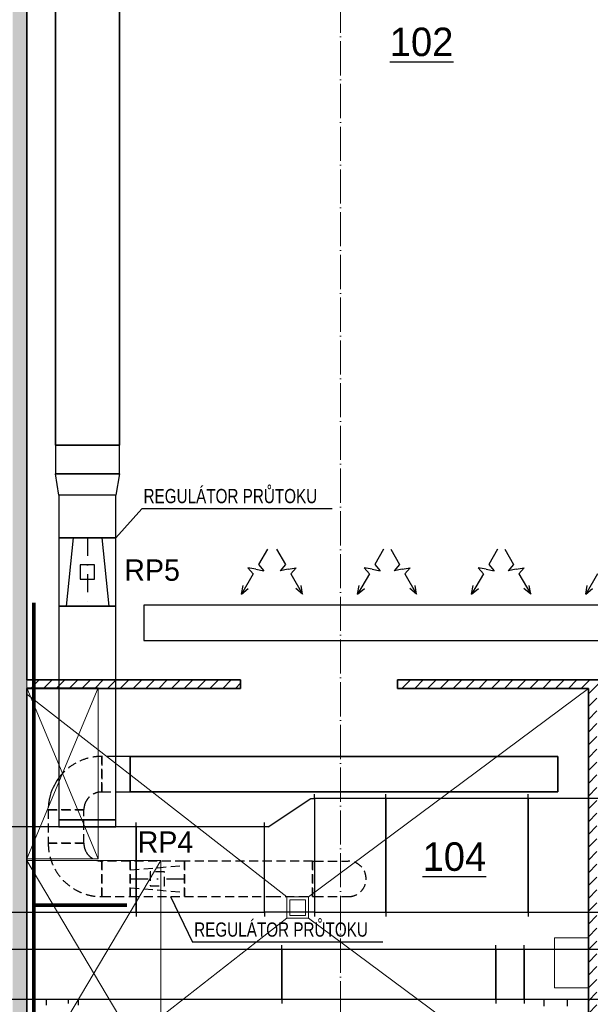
# Model space of a CAD drawing. Header units: millimetres. Extents: x -21108 to 360233, y 566 to 551167.
# Tile 31 of 38: x 173241 to 177244, y 272511 to 279426. Entities that reach past the tile are written whole.
import ezdxf

# ---------------------------------------------------------------- set-up
doc = ezdxf.new("R2010")
doc.units = ezdxf.units.MM
doc.header["$LTSCALE"] = 10
for name, pattern in [('ACAD_ISO04W100', [30, 24, -3, 0, -3]), ('DASHDOT', [25.4, 12.7, -6.35, 0, -6.35]), ('DASHED', [19.05, 12.7, -6.35]), ('ČÁRKOVANÁ', [0.75, 0.5, -0.25])]:
    doc.linetypes.add(name, pattern=pattern)
doc.layers.add('MaR', color=1, linetype='Continuous')
doc.layers.add('VZT - popis m', color=253, linetype='Continuous')
for name, color, linetype, lineweight in [('NS_tenka', 253, 'Continuous', 9), ('NS_tlusta', 253, 'Continuous', 15), ('NS_velmi_tlusta', 253, 'Continuous', 35), ('srafy', 253, 'Continuous', 9), ('tlusta', 253, 'Continuous', 15), ('VZT Privod', 7, 'Continuous', 35)]:
    doc.layers.add(name, color=color, linetype=linetype, lineweight=lineweight)
doc.layers.add('zarizovaci predmety', color=253, linetype='Continuous', lineweight=9, transparency=0.3)
doc.styles.add('laplan bold', font='txt', dxfattribs={"height": 2})
doc.styles.get("Standard").update_dxf_attribs({"font": 'ic-simplex.shx', "width": 0.8})
pattern_1 = [(45, (296868.58, 241215.705), (-44.90128, 44.90128), [])]

msp = doc.modelspace()

# ---------------------------------------------------------------- hatches: boundary and pattern name
at = {"layer": 'NS_tenka', "transparency": 33554610}
h = msp.add_hatch(dxfattribs=at)
h.set_pattern_fill('ANSI31', color=8, scale=20)
h.set_pattern_definition(pattern_1)
h.paths.add_polyline_path([(174791.399, 274730.417), (174791.399, 274790.417), (174791.399, 274790.417), (173291.399, 274790.417), (173291.399, 274730.417), (173291.399, 274730.417)])
h = msp.add_hatch(dxfattribs=at)
h.set_pattern_fill('ANSI31', color=8, scale=20)
h.set_pattern_definition(pattern_1)
h.paths.add_polyline_path([(177291.399, 271825.417), (177191.399, 271825.417), (177191.399, 271690.417), (177291.399, 271690.417)])
h.paths.add_polyline_path([(177291.399, 271825.417), (177291.399, 274730.417), (178241.399, 274730.417), (178241.399, 274790.417), (175891.399, 274790.417), (175891.399, 274730.417), (177231.399, 274730.417), (177231.399, 271825.417)])
at = {"layer": 'srafy', "transparency": 33554610}
h = msp.add_hatch(dxfattribs=at)
h.set_pattern_fill('CEMENT_POTER', color=8, scale=30)
h.set_pattern_definition([(45, (296868.577, 241215.705), (-42.426407, 42.426407), []), (45, (296896.86, 241215.705), (-42.426407, 42.426407), [0, -30]), (45, (296925.145, 241215.705), (-42.426407, 42.426407), [0, -30])])
h.paths.add_polyline_path([(173291.399, 271690.417), (173291.399, 282841.661), (173191.399, 282845.233), (173191.399, 280152.429), (173191.399, 280102.429), (173191.399, 271690.417)])

# ---------------------------------------------------------------- linework, layer by layer
at = {"color": 0, "linetype": 'ByBlock', "lineweight": -2}
for p, q in [((173491.399, 276437.551), (173491.399, 276237.551)), ((173941.399, 276237.551), (173941.399, 276437.551)), ((173516.399, 276087.551), (173491.399, 276237.551)), ((173941.399, 276237.551), (173491.399, 276237.551)), ((173491.399, 276237.551), (173491.399, 276237.551)), ((173491.399, 276237.551), (173941.399, 276237.551)), ((173941.399, 276237.551), (173916.399, 276087.551)), ((173941.399, 276237.551), (173941.399, 276237.551)), ((173516.399, 276087.551), (173516.399, 275787.551)), ((173916.399, 276087.551), (173516.399, 276087.551)), ((173916.399, 276087.551), (173516.399, 276087.551)), ((173516.399, 276087.551), (173516.399, 276087.551)), ((173916.399, 275787.551), (173916.399, 276087.551)), ((173916.399, 276087.551), (173916.399, 276087.551)), ((174979.066, 275707.09), (174916.766, 275599.183)), ((175044.066, 275707.09), (175106.366, 275599.183)), ((175794.066, 275707.09), (175731.766, 275599.183)), ((175844.066, 275707.09), (175906.366, 275599.183)), ((176594.066, 275707.09), (176531.766, 275599.183)), ((176644.066, 275707.09), (176706.366, 275599.183)), ((174842.248, 275577.915), (174879.647, 275534.892)), ((174898.207, 275567.038), (174842.248, 275577.915)), ((174898.207, 275567.038), (174954.165, 275556.16)), ((174916.766, 275599.183), (174954.165, 275556.16)), ((175106.366, 275599.183), (175068.967, 275556.16)), ((175124.925, 275567.038), (175068.967, 275556.16)), ((175124.925, 275567.038), (175180.884, 275577.915)), ((175180.884, 275577.915), (175143.484, 275534.892)), ((175657.248, 275577.915), (175694.647, 275534.892)), ((175713.207, 275567.038), (175657.248, 275577.915)), ((175713.207, 275567.038), (175769.165, 275556.16)), ((175731.766, 275599.183), (175769.165, 275556.16)), ((175906.366, 275599.183), (175868.967, 275556.16)), ((175924.925, 275567.038), (175868.967, 275556.16)), ((175924.925, 275567.038), (175980.884, 275577.915)), ((175980.884, 275577.915), (175943.484, 275534.892)), ((176457.248, 275577.915), (176494.647, 275534.892)), ((176513.207, 275567.038), (176457.248, 275577.915)), ((176513.207, 275567.038), (176569.165, 275556.16)), ((176531.766, 275599.183), (176569.165, 275556.16)), ((176706.366, 275599.183), (176668.967, 275556.16)), ((176724.925, 275567.038), (176668.967, 275556.16)), ((176724.925, 275567.038), (176780.884, 275577.915)), ((176780.884, 275577.915), (176743.484, 275534.892)), ((174879.647, 275534.892), (174797.047, 275391.825)), ((175143.484, 275534.892), (175226.084, 275391.825)), ((175694.647, 275534.892), (175612.047, 275391.825)), ((175943.484, 275534.892), (176026.084, 275391.825)), ((176494.647, 275534.892), (176412.047, 275391.825)), ((176743.484, 275534.892), (176826.084, 275391.825)), ((177294.647, 275534.892), (177212.047, 275391.825)), ((174797.047, 275391.825), (174808.011, 275453.532)), ((174797.047, 275391.825), (174845.006, 275432.173)), ((175226.084, 275391.825), (175178.126, 275432.173)), ((175226.084, 275391.825), (175215.121, 275453.532)), ((175612.047, 275391.825), (175623.011, 275453.532)), ((175612.047, 275391.825), (175660.006, 275432.173)), ((176026.084, 275391.825), (175978.126, 275432.173)), ((176026.084, 275391.825), (176015.121, 275453.532)), ((176412.047, 275391.825), (176423.011, 275453.532)), ((176412.047, 275391.825), (176460.006, 275432.173)), ((176826.084, 275391.825), (176778.126, 275432.173)), ((176826.084, 275391.825), (176815.121, 275453.532)), ((177212.047, 275391.825), (177223.011, 275453.532)), ((177212.047, 275391.825), (177260.006, 275432.173)), ((173516.399, 275307.551), (173516.399, 273807.551)), ((173916.399, 273807.551), (173916.399, 275307.551)), ((174112.489, 275315.417), (174112.489, 275065.417)), ((175862.489, 275315.417), (174112.489, 275315.417)), ((178462.489, 275315.417), (175862.489, 275315.417)), ((174112.489, 275065.417), (175862.489, 275065.417)), ((175862.489, 275065.417), (178462.489, 275065.417)), ((175308.846, 273957.551), (175308.846, 273987.551)), ((175308.846, 273957.551), (175308.846, 273987.551)), ((175808.846, 273957.551), (175808.846, 273987.551)), ((175808.846, 273957.551), (175808.846, 273987.551)), ((176808.846, 273957.551), (176808.846, 273987.551)), ((176808.846, 273957.551), (176808.846, 273987.551)), ((174983.846, 273757.551), (175283.846, 273957.551)), ((175283.846, 273957.551), (175308.846, 273957.551)), ((175308.846, 273957.551), (175308.846, 273157.551)), ((175808.846, 273957.551), (175308.846, 273957.551)), ((175308.846, 273957.551), (175308.846, 273957.551)), ((175308.846, 273957.551), (175308.846, 273157.551)), ((175808.846, 273957.551), (175808.846, 273157.551)), ((176808.846, 273957.551), (175808.846, 273957.551)), ((175808.846, 273157.551), (175808.846, 273957.551)), ((176808.846, 273957.551), (176808.846, 273157.551)), ((178308.846, 273957.551), (176808.846, 273957.551)), ((176808.846, 273157.551), (176808.846, 273957.551)), ((173916.399, 273807.551), (173516.399, 273807.551)), ((173516.399, 273807.551), (173916.399, 273807.551)), ((173916.399, 273757.551), (173916.399, 273807.551)), ((174958.846, 273757.551), (174958.846, 273787.551)), ((173516.399, 273757.551), (173916.399, 273757.551)), ((174983.846, 273757.551), (174958.846, 273757.551)), ((174958.846, 273757.551), (174958.846, 273757.551)), ((174958.846, 273157.551), (174958.846, 273757.551)), ((174958.846, 273157.551), (174958.846, 273127.551)), ((174958.846, 273157.551), (174958.846, 273157.551)), ((175308.846, 273157.551), (174958.846, 273157.551)), ((175308.846, 273157.551), (175808.846, 273157.551)), ((175308.846, 273157.551), (175308.846, 273127.551)), ((175308.846, 273157.551), (175308.846, 273157.551)), ((175308.846, 273157.551), (175308.846, 273127.551)), ((175808.846, 273157.551), (176808.846, 273157.551)), ((175808.846, 273157.551), (175808.846, 273127.551)), ((175808.846, 273157.551), (175808.846, 273127.551)), ((176808.846, 273157.551), (178308.846, 273157.551)), ((176808.846, 273157.551), (176808.846, 273127.551)), ((176808.846, 273157.551), (176808.846, 273127.551)), ((176580.565, 272897.551), (176580.565, 272927.551)), ((176580.565, 272897.551), (176580.565, 272547.551)), ((176580.565, 272897.551), (176580.565, 272897.551)), ((176780.565, 272897.551), (176580.565, 272897.551)), ((176780.565, 272897.551), (176780.565, 272927.551)), ((176780.565, 272547.551), (176780.565, 272897.551)), ((176780.565, 272897.551), (176780.565, 272897.551)), ((173428.899, 272505.417), (173428.899, 272547.551)), ((173653.899, 272505.417), (173653.899, 272547.551)), ((176580.565, 272547.551), (176580.565, 272517.551)), ((176580.565, 272547.551), (176580.565, 272547.551)), ((176580.565, 272547.551), (176780.565, 272547.551)), ((176780.565, 272547.551), (176780.565, 272547.551)), ((176780.565, 272547.551), (176780.565, 272517.551)), ((176921.781, 272547.551), (177081.781, 272547.551)), ((176921.781, 272497.551), (176921.781, 272547.551)), ((177081.781, 272547.551), (177081.781, 272497.551))]:
    msp.add_line(p, q, dxfattribs=at)
at = {"color": 7, "linetype": 'ByBlock', "lineweight": -2}
msp.add_line((173941.399, 276437.551), (173491.399, 276437.551), dxfattribs=at)
at = {"color": 1, "linetype": 'ByBlock', "lineweight": -2}
for p, q in [((173516.399, 275787.551), (173516.399, 275307.551)), ((173916.399, 275787.551), (173516.399, 275787.551)), ((173516.399, 275787.551), (173916.399, 275787.551)), ((173616.399, 275787.551), (173566.399, 275307.551)), ((173816.399, 275787.551), (173866.399, 275307.551)), ((173916.399, 275307.551), (173916.399, 275787.551)), ((173516.399, 275307.551), (173916.399, 275307.551)), ((173916.399, 275307.551), (173516.399, 275307.551))]:
    msp.add_line(p, q, dxfattribs=at)
at = {"color": 1, "linetype": 'DASHDOT', "lineweight": 25}
for p, q in [((173716.399, 275787.551), (173716.399, 275307.551)), ((174016.492, 273392.551), (174396.492, 273392.551))]:
    msp.add_line(p, q, dxfattribs=at)
at = {"color": 1, "linetype": 'ČÁRKOVANÁ', "lineweight": 25, "ltscale": 0.5}
for p, q in [((173766.399, 275597.551), (173666.399, 275597.551)), ((173666.399, 275597.551), (173666.399, 275497.551)), ((173766.399, 275497.551), (173766.399, 275597.551)), ((173666.399, 275497.551), (173766.399, 275497.551))]:
    msp.add_line(p, q, dxfattribs=at)
at = {"linetype": 'DASHED', "lineweight": -2, "ltscale": 0.5}
for p, q in [((173916.399, 274252.551), (173816.492, 274252.551)), ((173816.492, 274252.551), (173816.492, 274007.551)), ((173816.492, 274007.551), (173816.492, 274252.551)), ((173816.492, 274252.551), (173816.492, 274252.551)), ((173816.492, 274007.551), (173816.492, 274002.551)), ((173816.492, 274002.551), (173816.492, 274007.551)), ((173816.492, 274002.551), (173916.399, 274002.551)), ((173816.492, 274002.551), (173816.492, 274002.551)), ((173441.492, 273877.551), (173441.492, 273642.551)), ((173691.492, 273877.551), (173441.492, 273877.551)), ((173441.492, 273877.551), (173691.492, 273877.551)), ((173441.492, 273877.551), (173441.492, 273877.551)), ((173691.492, 273642.551), (173691.492, 273877.551)), ((173691.492, 273877.551), (173691.492, 273877.551)), ((173691.492, 273642.551), (173441.492, 273642.551)), ((173441.492, 273642.551), (173691.492, 273642.551)), ((173691.492, 273642.551), (173691.492, 273642.551)), ((173816.492, 273267.551), (173816.492, 273517.551)), ((173816.492, 273517.551), (173816.492, 273517.551)), ((173816.492, 273517.551), (173816.492, 273267.551)), ((174016.492, 273517.551), (173816.492, 273517.551)), ((175008.846, 273517.551), (174396.492, 273517.551)), ((175296.492, 273517.551), (175008.846, 273517.551)), ((175296.492, 273517.551), (175308.846, 273517.551)), ((175296.492, 273267.551), (175296.492, 273517.551)), ((175296.492, 273517.551), (175296.492, 273267.551)), ((175308.846, 273517.551), (175546.492, 273517.551)), ((173816.492, 273267.551), (173816.492, 273267.551)), ((173816.492, 273267.551), (174016.492, 273267.551)), ((174396.492, 273267.551), (175008.846, 273267.551)), ((175008.846, 273267.551), (175296.492, 273267.551)), ((175296.492, 273267.551), (175308.846, 273267.551)), ((175308.846, 273267.551), (175546.492, 273267.551))]:
    msp.add_line(p, q, dxfattribs=at)
at = {"linetype": 'ByBlock', "lineweight": -2}
for p, q in [((174016.492, 274252.551), (173916.399, 274252.551)), ((174016.492, 274002.551), (174016.492, 274252.551)), ((173916.399, 274002.551), (174016.492, 274002.551)), ((173516.399, 273807.551), (173516.399, 273757.551))]:
    msp.add_line(p, q, dxfattribs=at)
at = {"linetype": 'DASHDOT', "lineweight": 25}
for p, q in [((173816.492, 274127.551), (173816.492, 274127.551)), ((173566.492, 273877.551), (173566.492, 273877.551)), ((173816.492, 273392.551), (173816.492, 273392.551)), ((175296.492, 273392.551), (175296.492, 273392.551))]:
    msp.add_line(p, q, dxfattribs=at)
at = {"color": 0, "linetype": 'ByBlock'}
for p, q in [((174058.846, 273757.551), (174058.846, 273787.551)), ((174058.846, 273757.551), (174058.846, 273787.551)), ((174958.846, 273757.551), (174958.846, 273787.551)), ((174058.846, 273757.551), (173058.846, 273757.551)), ((174058.846, 273757.551), (174058.846, 273157.551)), ((174958.846, 273757.551), (174058.846, 273757.551)), ((174058.846, 273157.551), (174058.846, 273757.551)), ((174958.846, 273157.551), (174958.846, 273757.551)), ((173058.846, 273157.551), (174058.846, 273157.551)), ((174058.846, 273157.551), (174958.846, 273157.551)), ((174058.846, 273157.551), (174058.846, 273127.551)), ((174058.846, 273157.551), (174058.846, 273127.551)), ((174958.846, 273157.551), (174958.846, 273127.551)), ((173580.565, 272897.551), (172180.565, 272897.551)), ((175080.565, 272897.551), (173580.565, 272897.551)), ((175080.565, 272897.551), (175080.565, 272927.551)), ((175080.565, 272897.551), (175080.565, 272927.551)), ((175080.565, 272897.551), (175080.565, 272547.551)), ((176580.565, 272897.551), (175080.565, 272897.551)), ((175080.565, 272547.551), (175080.565, 272897.551)), ((176580.565, 272897.551), (176580.565, 272927.551)), ((176580.565, 272547.551), (176580.565, 272897.551)), ((176780.565, 272897.551), (176780.565, 272927.551)), ((176780.565, 272897.551), (176780.565, 272547.551)), ((177480.565, 272897.551), (176780.565, 272897.551)), ((172180.565, 272547.551), (173580.565, 272547.551)), ((173580.565, 272547.551), (175080.565, 272547.551)), ((173580.565, 272547.551), (173580.565, 272517.551)), ((173580.565, 272547.551), (173580.565, 272517.551)), ((175080.565, 272547.551), (176580.565, 272547.551)), ((175080.565, 272547.551), (175080.565, 272517.551)), ((175080.565, 272547.551), (175080.565, 272517.551)), ((176580.565, 272547.551), (176580.565, 272517.551)), ((176780.565, 272547.551), (177480.565, 272547.551)), ((176780.565, 272547.551), (176780.565, 272517.551))]:
    msp.add_line(p, q, dxfattribs=at)
at = {"color": 1, "linetype": 'DASHED', "lineweight": -2, "ltscale": 0.5}
for p, q in [((174396.492, 273517.551), (174016.492, 273517.551)), ((174016.492, 273517.551), (174016.492, 273267.551)), ((174016.492, 273267.551), (174016.492, 273517.551)), ((174016.492, 273455.051), (174396.492, 273486.301)), ((174396.492, 273517.551), (174396.492, 273267.551)), ((174396.492, 273267.551), (174396.492, 273517.551)), ((174156.492, 273442.551), (174156.492, 273342.551)), ((174256.492, 273442.551), (174156.492, 273442.551)), ((174256.492, 273342.551), (174256.492, 273442.551)), ((174016.492, 273330.051), (174396.492, 273298.801)), ((174156.492, 273342.551), (174256.492, 273342.551)), ((174016.492, 273267.551), (174396.492, 273267.551))]:
    msp.add_line(p, q, dxfattribs=at)
at = {"linetype": 'DASHED', "lineweight": -2, "ltscale": 0.5}
for centre, radius, start, end in [((173816.492, 273877.551), 375, 90, 143.1535865), ((173816.492, 273877.551), 125, 90, 140.2081805), ((173816.492, 273877.551), 375, 167.682234, 180), ((173816.492, 273877.551), 125, 149.4480688, 180), ((173816.492, 273877.551), 125, 140.2081805, 149.4480688), ((173816.492, 273642.551), 375, 180, 253.3181994), ((173816.492, 273642.551), 125, 180, 210.5519312), ((173816.492, 273642.551), 125, 210.5519312, 270), ((175546.492, 273392.551), 125, 270, 90), ((173816.492, 273642.551), 375, 253.3181994, 270)]:
    msp.add_arc(centre, radius, start, end, dxfattribs=at)
at = {"lineweight": -2}
msp.add_arc((173816.492, 273877.551), 375, 143.1535865, 167.682234, dxfattribs=at)
at = {"layer": 'MaR'}
for p, q in [((173916.399, 275787.551), (174097.779, 275991.862)), ((175433.189, 275991.862), (174097.779, 275991.862)), ((174298.794, 273267.551), (174453.125, 272947.353)), ((175788.536, 272947.353), (174453.125, 272947.353))]:
    msp.add_line(p, q, dxfattribs=at)
at = {"layer": 'MaR', "const_width": 25}
for points in [[(173339.974, 275332.626), (173339.974, 272027.288)], [(173339.974, 273207.226), (173994.456, 273207.226)]]:
    msp.add_lwpolyline(points, dxfattribs=at)
at = {"layer": 'NS_tenka', "color": 8}
for p, q in [((175266.399, 273265.417), (177231.399, 274730.417)), ((173291.399, 274690.417), (175116.399, 273265.417)), ((173291.399, 271690.417), (175116.399, 273115.417)), ((175266.399, 273115.417), (177191.399, 271690.417))]:
    msp.add_line(p, q, dxfattribs=at)
for points in [[(175116.399, 273115.417), (175266.399, 273115.417), (175266.399, 273265.417), (175116.399, 273265.417)], [(175136.399, 273135.417), (175246.399, 273135.417), (175246.399, 273245.417), (175136.399, 273245.417)]]:
    msp.add_lwpolyline(points, close=True, dxfattribs=at)
at = {"layer": 'NS_tlusta', "color": 8}
msp.add_line((173291.399, 274730.417), (173291.399, 274790.417), dxfattribs=at)
at = {"layer": 'NS_velmi_tlusta', "color": 8}
for p, q in [((174791.399, 274730.417), (174791.399, 274790.417)), ((175891.399, 274730.417), (175891.399, 274790.417))]:
    msp.add_line(p, q, dxfattribs=at)
for points in [[(173291.399, 282841.661), (173291.399, 274790.417)], [(173291.399, 274790.417), (174791.399, 274790.417)], [(173291.399, 274730.417), (173291.399, 271690.417)], [(173291.399, 274730.417), (174791.399, 274730.417)], [(175891.399, 274790.417), (178241.399, 274790.417)], [(175891.399, 274730.417), (177231.399, 274730.417)], [(177231.399, 274730.417), (177231.399, 271690.417)]]:
    msp.add_lwpolyline(points, dxfattribs=at)
at = {"layer": 'tlusta', "color": 8, "linetype": 'ACAD_ISO04W100'}
msp.add_line((175491.399, 269732.026), (175491.399, 282763.063), dxfattribs=at)
at = {"layer": 'VZT Privod', "color": 7}
for p, q in [((173491.399, 281637.552), (173491.399, 276437.551)), ((173941.399, 276437.551), (173941.399, 281637.552)), ((173491.399, 276437.551), (173941.399, 276437.551)), ((177016.399, 274252.551), (174016.492, 274252.551)), ((177016.399, 274002.551), (177016.399, 274252.551)), ((174016.492, 274002.551), (177016.399, 274002.551))]:
    msp.add_line(p, q, dxfattribs=at)
at = {"layer": 'VZT Privod'}
msp.add_line((174016.492, 274252.551), (174016.492, 274002.551), dxfattribs=at)
at = {"layer": 'zarizovaci predmety', "color": 8}
for p, q in [((173291.399, 273533.361), (173791.399, 274733.361)), ((173291.399, 274733.361), (173791.399, 273533.361)), ((174231.399, 271940.417), (173291.399, 273520.417)), ((173291.399, 271940.417), (174231.399, 273520.417))]:
    msp.add_line(p, q, dxfattribs=at)
for points in [[(173291.399, 273533.361), (173291.399, 274733.361), (173791.399, 274733.361), (173791.399, 273533.361)], [(173291.399, 271940.417), (173291.399, 273520.417), (174231.399, 273520.417), (174231.399, 271940.417)], [(176993.101, 272978.319), (177231.399, 272978.319), (177231.399, 272627.339), (176993.101, 272627.339)]]:
    msp.add_lwpolyline(points, close=True, dxfattribs=at)

# ---------------------------------------------------------------- texts
at = {"layer": 'MaR', "width": 0.8}
for p in [(174110.077, 276030.965), (174465.424, 272986.457)]:
    msp.add_text('REGULÁTOR PRŮTOKU', height=100, dxfattribs=at).set_placement(p)
at = {"layer": 'MaR'}
for s, p in [('RP5', (173975.216, 275485.998)), ('RP4', (174068.98, 273575.773))]:
    msp.add_text(s, height=150, dxfattribs=at).set_placement(p)
at = {"layer": 'VZT - popis m', "linetype": 'Continuous', "style": 'laplan bold'}
for s, p in [('%%U102', (175837.511, 279170.778)), ('%%U104', (176067.981, 273448.735))]:
    msp.add_text(s, height=200, dxfattribs=at).set_placement(p)

doc.saveas('drawing.dxf')
